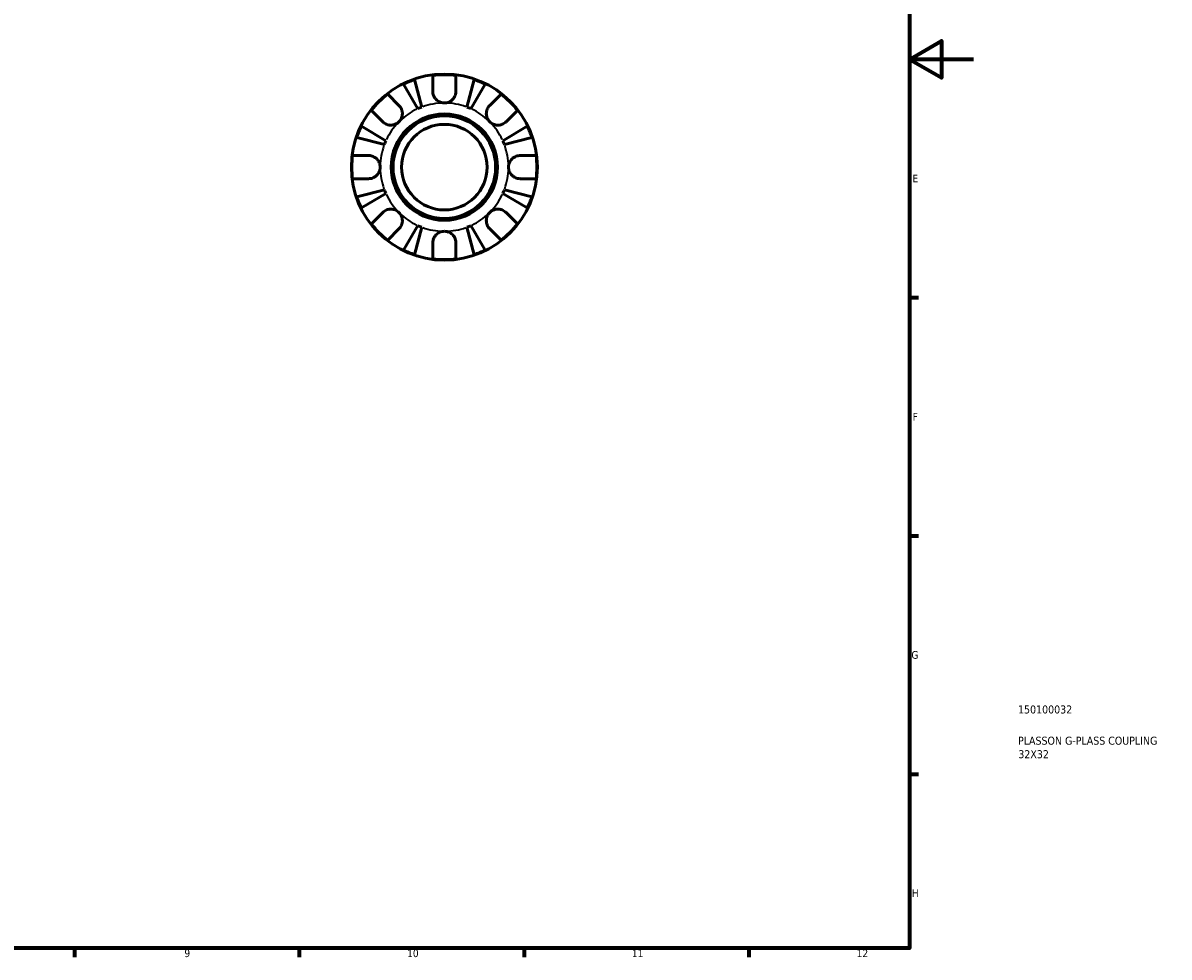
# Model space of a CAD drawing. Header units: millimetres. Extents: x -56 to 902, y -29 to 594.
# Tile 5 of 6: x 545 to 902, y 17 to 308. Entities that reach past the tile are written whole.
import ezdxf

# ---------------------------------------------------------------- set-up
doc = ezdxf.new("R2010")
doc.units = ezdxf.units.MM
for name, color, linetype, lineweight in [('Border (ANSI)', 7, 'Continuous', 70), ('Title (ISO)', 7, 'Continuous', 50), ('Visible (ANSI)', 7, 'Continuous', 50), ('Visible Narrow (ANSI)', 7, 'Continuous', 35)]:
    doc.layers.add(name, color=color, linetype=linetype, lineweight=lineweight)
doc.styles.add('Note Text (ANSI)', font='tahoma.ttf')
doc.styles.add('Note Text (ISO)', font='tahoma.ttf')

# ---------------------------------------------------------------- blocks, each defined once
blk = doc.blocks.new('Borders Default Border')
at = {"layer": 'Border (ANSI)'}
for p, q in [((821, 222.75), (823.8, 222.75)), ((821, 148.5), (823.8, 148.5)), ((821, 74.25), (823.8, 74.25)), ((560.67, 20), (560.67, 17.2)), ((630.75, 20), (630.75, 17.2)), ((700.83, 20), (700.83, 17.2)), ((770.92, 20), (770.92, 17.2))]:
    blk.add_line(p, q, dxfattribs=at)
at = {"layer": 'Border (ANSI)', "flags": 128}
for points in [[(20, 20), (20, 574), (821, 574), (821, 20), (20, 20)], [(841, 297), (821, 297), (831, 302.77), (831, 291.23), (821, 297)]]:
    blk.add_lwpolyline(points, dxfattribs=at)
at = {"layer": 'Border (ANSI)', "color": 5, "true_color": 0x0000ff, "char_height": 2.4, "attachment_point": 7, "style": 'Note Text (ANSI)'}
for s, insert in [('E', (821.91, 258.68)), ('F', (821.98, 184.43)), ('G', (821.6, 110.13)), ('H', (821.73, 35.93)), ('9', (594.92, 17.15)), ('10', (664.35, 17.15)), ('11', (734.43, 17.2)), ('12', (804.52, 17.2))]:
    blk.add_mtext(s, dxfattribs=dict(at, insert=insert))
blk = doc.blocks.new('Title Blocks ISO')
at = {"layer": 'Title (ISO)', "color": 232, "true_color": 0xca0064, "style": 'Note Text (ISO)'}
for tag, p in [('PART_NUMBER_001', (33.84, 73.13)), ('DESCRIPTION_001', (33.84, 63.4)), ('DESCRIPTION_002', (33.93, 59.18))]:
    blk.add_attdef(tag, p, '', height=2.5, dxfattribs=at)

msp = doc.modelspace()

# ---------------------------------------------------------------- linework, layer by layer
at = {"layer": 'Visible (ANSI)'}
for p, q in [((666.69, 290.71), (668.91, 282.14)), ((672.37, 287.03), (672.37, 292.02)), ((679.57, 292.02), (679.57, 287.03)), ((683.03, 282.14), (685.24, 290.71)), ((658.3, 286.19), (661.83, 282.66)), ((667.73, 281.65), (663.23, 289.28)), ((688.7, 289.28), (684.21, 281.65)), ((690.11, 282.66), (693.64, 286.19)), ((656.74, 277.57), (653.21, 281.1)), ((698.73, 281.1), (695.2, 277.57)), ((650.12, 276.16), (657.75, 271.67)), ((694.19, 271.67), (701.82, 276.16)), ((657.26, 270.49), (648.68, 272.7)), ((703.25, 272.7), (694.68, 270.49)), ((647.38, 267.03), (652.37, 267.03)), ((699.57, 267.03), (704.56, 267.03)), ((652.37, 259.83), (647.38, 259.83)), ((704.56, 259.83), (699.57, 259.83)), ((648.68, 254.15), (657.26, 256.37)), ((657.75, 255.19), (650.12, 250.69)), ((701.82, 250.69), (694.19, 255.19)), ((694.68, 256.37), (703.25, 254.15)), ((653.21, 245.76), (656.74, 249.29)), ((695.2, 249.29), (698.73, 245.76)), ((661.83, 244.19), (658.3, 240.66)), ((663.23, 237.58), (667.73, 245.2)), ((668.91, 244.71), (666.69, 236.14)), ((685.24, 236.14), (683.03, 244.71)), ((684.21, 245.2), (688.7, 237.58)), ((693.64, 240.66), (690.11, 244.19)), ((672.37, 234.83), (672.37, 239.83)), ((679.57, 239.83), (679.57, 234.83))]:
    msp.add_line(p, q, dxfattribs=at)
for radius in [29, 16.58, 16, 13.33]:
    msp.add_circle((675.97, 263.43), radius, dxfattribs=at)
for radius, start, end in [(28.82, 108.7751, 116.2249), (28.82, 82.8238, 97.1762), (28.82, 63.7751, 71.2249), (28.82, 127.8238, 142.1762), (28.82, 37.8238, 52.1762), (20, 110.6662, 114.3338), (20, 65.6662, 69.3338), (28.82, 153.7751, 161.2249), (28.82, 18.7751, 26.2249), (20, 155.6662, 159.3338), (20, 20.6662, 24.3338), (28.82, 172.8238, 187.1762), (28.82, 352.8238, 7.1762), (28.82, 198.7751, 206.2249), (20, 200.6662, 204.3338), (20, 335.6662, 339.3338), (28.82, 333.7751, 341.2249), (28.82, 217.8238, 232.1762), (20, 245.6662, 249.3338), (20, 290.6662, 294.3338), (28.82, 307.8238, 322.1762), (28.82, 243.7751, 251.2249), (28.82, 288.7751, 296.2249), (28.82, 262.8238, 277.1762)]:
    msp.add_arc((675.97, 263.43), radius, start, end, dxfattribs=at)
for points, knots in [([(675.97, 283.43), (675.68, 283.43), (675.39, 283.46), (674.79, 283.61), (674.49, 283.73), (673.8, 284.11), (673.45, 284.41), (672.97, 285.02), (672.81, 285.28), (672.6, 285.74), (672.54, 285.93), (672.44, 286.28), (672.41, 286.45), (672.38, 286.76), (672.37, 286.89), (672.37, 287.03)], [0, 0, 0, 0, 0.0878331, 0.0878331, 0.1843541, 0.1843541, 0.3227975, 0.3227975, 0.4175446, 0.4175446, 0.4777493, 0.4777493, 0.5327624, 0.5327624, 0.5768127, 0.5768127, 0.5768127, 0.5768127]), ([(679.57, 287.03), (679.57, 287.02), (679.57, 287.02), (679.57, 286.83), (679.55, 286.64), (679.49, 286.27), (679.45, 286.11), (679.34, 285.73), (679.25, 285.53), (678.97, 285), (678.74, 284.7), (678.14, 284.12), (677.77, 283.88), (676.92, 283.52), (676.45, 283.43), (675.97, 283.43)], [-0.5833263, -0.5833263, -0.5833263, -0.5833263, -0.5820685, -0.5820685, -0.518616, -0.518616, -0.4628074, -0.4628074, -0.3947327, -0.3947327, -0.2769242, -0.2769242, -0.1428835, -0.1428835, 0, 0, 0, 0]), ([(661.83, 282.66), (661.92, 282.57), (662, 282.48), (662.23, 282.2), (662.35, 282.01), (662.58, 281.58), (662.67, 281.35), (662.84, 280.77), (662.89, 280.41), (662.87, 279.61), (662.78, 279.16), (662.43, 278.31), (662.16, 277.91), (661.83, 277.57)], [-0.5800481, -0.5800481, -0.5800481, -0.5800481, -0.5384523, -0.5384523, -0.4638379, -0.4638379, -0.3862639, -0.3862639, -0.2784027, -0.2784027, -0.1427791, -0.1427791, 0, 0, 0, 0]), ([(690.11, 277.57), (689.93, 277.75), (689.77, 277.96), (689.48, 278.41), (689.35, 278.66), (689.13, 279.28), (689.06, 279.67), (689.05, 280.42), (689.1, 280.78), (689.27, 281.37), (689.37, 281.6), (689.6, 282.02), (689.73, 282.22), (689.95, 282.49), (690.03, 282.58), (690.11, 282.66)], [0, 0, 0, 0, 0.0777495, 0.0777495, 0.1608191, 0.1608191, 0.277838, 0.277838, 0.3882896, 0.3882896, 0.4654296, 0.4654296, 0.5403543, 0.5403543, 0.579532, 0.579532, 0.579532, 0.579532]), ([(661.83, 277.57), (661.64, 277.39), (661.44, 277.22), (660.99, 276.93), (660.74, 276.81), (660.11, 276.59), (659.73, 276.52), (658.97, 276.51), (658.61, 276.56), (658.03, 276.73), (657.8, 276.83), (657.37, 277.05), (657.18, 277.18), (656.91, 277.41), (656.82, 277.49), (656.74, 277.57)], [0, 0, 0, 0, 0.0777495, 0.0777495, 0.1608191, 0.1608191, 0.277838, 0.277838, 0.3882896, 0.3882896, 0.4654296, 0.4654296, 0.5403543, 0.5403543, 0.579532, 0.579532, 0.579532, 0.579532]), ([(695.2, 277.57), (695.11, 277.48), (695.02, 277.4), (694.74, 277.17), (694.55, 277.04), (694.12, 276.82), (693.89, 276.72), (693.31, 276.56), (692.96, 276.51), (692.15, 276.52), (691.7, 276.61), (690.85, 276.97), (690.45, 277.23), (690.11, 277.57)], [-0.5800481, -0.5800481, -0.5800481, -0.5800481, -0.5384523, -0.5384523, -0.4638379, -0.4638379, -0.3862639, -0.3862639, -0.2784027, -0.2784027, -0.1427791, -0.1427791, 0, 0, 0, 0]), ([(652.37, 267.03), (652.51, 267.03), (652.66, 267.02), (653.02, 266.98), (653.23, 266.93), (653.67, 266.79), (653.9, 266.7), (654.42, 266.41), (654.71, 266.19), (655.27, 265.61), (655.52, 265.23), (655.88, 264.37), (655.97, 263.9), (655.97, 263.43)], [-0.5764765, -0.5764765, -0.5764765, -0.5764765, -0.5296868, -0.5296868, -0.4605403, -0.4605403, -0.385624, -0.385624, -0.2773083, -0.2773083, -0.1425809, -0.1425809, 0, 0, 0, 0]), ([(695.97, 263.43), (695.97, 263.71), (696, 263.99), (696.14, 264.56), (696.24, 264.84), (696.6, 265.52), (696.9, 265.88), (697.49, 266.38), (697.76, 266.55), (698.25, 266.78), (698.47, 266.86), (698.91, 266.97), (699.13, 267.01), (699.43, 267.03), (699.5, 267.03), (699.57, 267.03)], [-2.4991326, -2.4991326, -2.4991326, -2.4991326, -2.4150544, -2.4150544, -2.3238473, -2.3238473, -2.1841143, -2.1841143, -2.0867477, -2.0867477, -2.0144067, -2.0144067, -1.9399427, -1.9399427, -1.916375, -1.916375, -1.916375, -1.916375]), ([(655.97, 263.43), (655.97, 263.15), (655.94, 262.87), (655.8, 262.3), (655.69, 262.01), (655.34, 261.34), (655.04, 260.97), (654.45, 260.47), (654.18, 260.3), (653.69, 260.07), (653.47, 259.99), (653.03, 259.88), (652.8, 259.85), (652.51, 259.83), (652.44, 259.83), (652.37, 259.83)], [-2.4991326, -2.4991326, -2.4991326, -2.4991326, -2.4150544, -2.4150544, -2.3238473, -2.3238473, -2.1841143, -2.1841143, -2.0867477, -2.0867477, -2.0144067, -2.0144067, -1.9399427, -1.9399427, -1.916375, -1.916375, -1.916375, -1.916375]), ([(699.57, 259.83), (699.43, 259.83), (699.28, 259.84), (698.92, 259.88), (698.71, 259.92), (698.27, 260.06), (698.04, 260.16), (697.52, 260.45), (697.23, 260.67), (696.67, 261.25), (696.42, 261.63), (696.06, 262.48), (695.97, 262.95), (695.97, 263.43)], [-0.5764765, -0.5764765, -0.5764765, -0.5764765, -0.5296868, -0.5296868, -0.4605403, -0.4605403, -0.385624, -0.385624, -0.2773083, -0.2773083, -0.1425809, -0.1425809, 0, 0, 0, 0]), ([(656.74, 249.29), (656.82, 249.37), (656.92, 249.46), (657.2, 249.68), (657.39, 249.81), (657.82, 250.04), (658.05, 250.13), (658.63, 250.3), (658.98, 250.34), (659.79, 250.33), (660.23, 250.24), (661.09, 249.89), (661.49, 249.62), (661.83, 249.29)], [-0.5800481, -0.5800481, -0.5800481, -0.5800481, -0.5384523, -0.5384523, -0.4638379, -0.4638379, -0.3862639, -0.3862639, -0.2784027, -0.2784027, -0.1427791, -0.1427791, 0, 0, 0, 0]), ([(690.11, 249.29), (690.29, 249.47), (690.5, 249.63), (690.95, 249.92), (691.2, 250.04), (691.83, 250.26), (692.21, 250.33), (692.97, 250.35), (693.33, 250.3), (693.91, 250.12), (694.14, 250.03), (694.57, 249.8), (694.76, 249.67), (695.03, 249.45), (695.12, 249.37), (695.2, 249.29)], [0, 0, 0, 0, 0.0777495, 0.0777495, 0.1608191, 0.1608191, 0.277838, 0.277838, 0.3882896, 0.3882896, 0.4654296, 0.4654296, 0.5403543, 0.5403543, 0.579532, 0.579532, 0.579532, 0.579532]), ([(661.83, 249.29), (662.01, 249.1), (662.17, 248.9), (662.46, 248.45), (662.58, 248.2), (662.81, 247.57), (662.88, 247.18), (662.89, 246.43), (662.84, 246.07), (662.67, 245.48), (662.57, 245.26), (662.34, 244.83), (662.21, 244.64), (661.99, 244.37), (661.91, 244.28), (661.83, 244.19)], [0, 0, 0, 0, 0.0777495, 0.0777495, 0.1608191, 0.1608191, 0.277838, 0.277838, 0.3882896, 0.3882896, 0.4654296, 0.4654296, 0.5403543, 0.5403543, 0.579532, 0.579532, 0.579532, 0.579532]), ([(690.11, 244.19), (690.02, 244.28), (689.94, 244.38), (689.71, 244.65), (689.58, 244.85), (689.36, 245.28), (689.27, 245.51), (689.1, 246.09), (689.05, 246.44), (689.06, 247.25), (689.16, 247.69), (689.51, 248.55), (689.78, 248.95), (690.11, 249.29)], [-0.5800481, -0.5800481, -0.5800481, -0.5800481, -0.5384523, -0.5384523, -0.4638379, -0.4638379, -0.3862639, -0.3862639, -0.2784027, -0.2784027, -0.1427791, -0.1427791, 0, 0, 0, 0]), ([(672.37, 239.83), (672.37, 239.97), (672.38, 240.11), (672.42, 240.47), (672.47, 240.69), (672.6, 241.13), (672.7, 241.35), (672.99, 241.88), (673.21, 242.17), (673.79, 242.73), (674.17, 242.98), (675.02, 243.33), (675.49, 243.43), (675.97, 243.43)], [-0.5764765, -0.5764765, -0.5764765, -0.5764765, -0.5296868, -0.5296868, -0.4605403, -0.4605403, -0.385624, -0.385624, -0.2773083, -0.2773083, -0.1425809, -0.1425809, 0, 0, 0, 0]), ([(675.97, 243.43), (676.25, 243.43), (676.53, 243.39), (677.1, 243.26), (677.38, 243.15), (678.06, 242.79), (678.42, 242.5), (678.93, 241.91), (679.1, 241.64), (679.33, 241.15), (679.4, 240.93), (679.52, 240.49), (679.55, 240.26), (679.57, 239.97), (679.57, 239.9), (679.57, 239.83)], [-2.4991326, -2.4991326, -2.4991326, -2.4991326, -2.4150544, -2.4150544, -2.3238473, -2.3238473, -2.1841143, -2.1841143, -2.0867477, -2.0867477, -2.0144067, -2.0144067, -1.9399427, -1.9399427, -1.916375, -1.916375, -1.916375, -1.916375])]:
    msp.add_open_spline(points, degree=3, knots=knots, dxfattribs=at)
at = {"layer": 'Visible Narrow (ANSI)'}
for start, end in [(91.0333, 109.6329), (70.3671, 88.9667), (115.3671, 133.9667), (46.0333, 64.6329), (136.0333, 154.6329), (25.3671, 43.9667), (160.3671, 178.9667), (1.0333, 19.6329), (181.0333, 199.6329), (340.3671, 358.9667), (205.3671, 223.9667), (316.0333, 334.6329), (226.0333, 244.6329), (295.3671, 313.9667), (250.3671, 268.9667), (271.0333, 289.6329)]:
    msp.add_arc((675.97, 263.43), 20, start, end, dxfattribs=at)

# ---------------------------------------------------------------- block references
msp.add_blockref('Borders Default Border', (0, 0))
msp.add_blockref('Title Blocks ISO', (821, 20)).add_auto_attribs({'PART_NUMBER_001': '150100032', 'DESCRIPTION_001': 'PLASSON G-PLASS COUPLING', 'DESCRIPTION_002': '32X32'})

doc.saveas('drawing.dxf')
